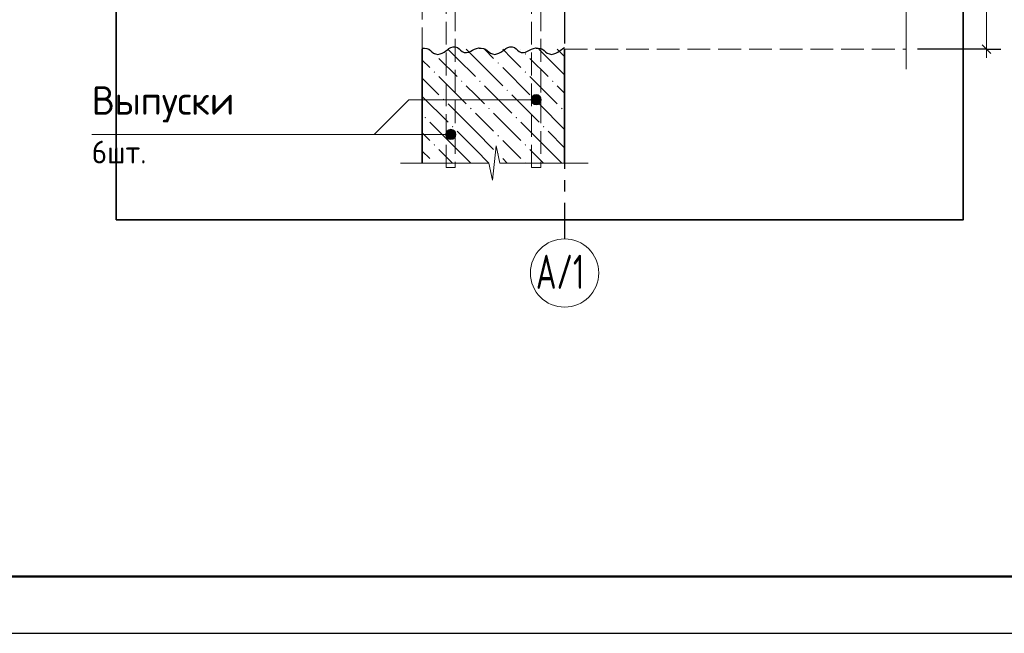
# Model space of a CAD drawing. Header units: millimetres. Extents: x 0 to 42000, y 0 to 29700.
# Tile 4 of 21: x 12671 to 21321, y 0 to 5391. Entities that reach past the tile are written whole.
import ezdxf

# ---------------------------------------------------------------- set-up
doc = ezdxf.new("R2010")
doc.units = ezdxf.units.MM
doc.linetypes.add('______2', pattern=[270, 200, -70])
doc.linetypes.add('______5', pattern=[1100, 800, -100, 100, -100])
for name, color, linetype, lineweight in [('Standard', 7, 'Continuous', 25), ('Выпуски арматуры Г-обр.', 52, 'Continuous', 25), ('ЖБ Перекрытие верхний уровень', 7, 'Continuous', 18), ('ЖБ Стена верхний уровень', 7, '______2', 13), ('Оси', 7, '______5', 13), ('Позиционная метка диаметр_ шаг', 7, 'Continuous', 13), ('Позиционная метка линия выноска', 7, 'Continuous', 13), ('Примечания', 7, 'Continuous', 13)]:
    doc.layers.add(name, color=color, linetype=linetype, lineweight=lineweight)
doc.styles.add('ISOCPEUR', font='txt')

msp = doc.modelspace()

# ---------------------------------------------------------------- hatches: boundary and pattern name
at = {"layer": 'ЖБ Стена верхний уровень', "linetype": 'Continuous', "lineweight": 18, "transparency": 33554687}
for points in [[(16307.5, 5090.8), (16314, 5097.3), (16320.5, 5090.8), (16314, 5084.3)], [(16867.5, 5010.8), (16874, 5017.3), (16880.5, 5010.8), (16874, 5004.3)], [(17107.5, 5090.8), (17114, 5097.3), (17120.5, 5090.8), (17114, 5084.3)], [(16307.5, 4930.8), (16314, 4937.3), (16320.5, 4930.8), (16314, 4924.3)], [(17107.5, 4930.8), (17114, 4937.3), (17120.5, 4930.8), (17114, 4924.3)], [(16547.5, 4850.8), (16554, 4857.3), (16560.5, 4850.8), (16554, 4844.3)], [(16707.5, 4850.8), (16714, 4857.3), (16720.5, 4850.8), (16714, 4844.3)], [(17347.5, 4850.8), (17354, 4857.3), (17360.5, 4850.8), (17354, 4844.3)], [(16947.5, 4770.8), (16954, 4777.3), (16960.5, 4770.8), (16954, 4764.3)], [(16387.5, 4690.8), (16394, 4697.3), (16400.5, 4690.8), (16394, 4684.3)], [(17187.5, 4690.8), (17194, 4697.3), (17200.5, 4690.8), (17194, 4684.3)], [(16627.5, 4610.8), (16634, 4617.3), (16640.5, 4610.8), (16634, 4604.3)], [(16787.5, 4610.8), (16794, 4617.3), (16800.5, 4610.8), (16794, 4604.3)], [(17427.5, 4610.8), (17434, 4617.3), (17440.5, 4610.8), (17434, 4604.3)], [(16227.5, 4530.8), (16234, 4537.3), (16240.5, 4530.8), (16234, 4524.3)], [(17027.5, 4530.8), (17034, 4537.3), (17040.5, 4530.8), (17034, 4524.3)], [(16467.5, 4450.8), (16474, 4457.3), (16480.5, 4450.8), (16474, 4444.3)], [(17267.5, 4450.8), (17274, 4457.3), (17280.5, 4450.8), (17274, 4444.3)], [(16867.5, 4370.8), (16874, 4377.3), (16880.5, 4370.8), (16874, 4364.3)], [(16307.5, 4290.8), (16314, 4297.3), (16320.5, 4290.8), (16314, 4284.3)], [(17107.5, 4290.8), (17114, 4297.3), (17120.5, 4290.8), (17114, 4284.3)], [(16867.5, 4210.8), (16874, 4217.3), (16880.5, 4210.8), (16874, 4204.3)], [(16308.5, 4131.8), (16314, 4137.3), (16319.5, 4131.8)], [(17108.5, 4131.8), (17114, 4137.3), (17119.5, 4131.8)]]:
    msp.add_hatch(color=7, dxfattribs=at).paths.add_polyline_path(points, flags=16)
at = {"layer": 'Позиционная метка линия выноска', "linetype": 'Continuous', "lineweight": 13, "transparency": 33554687}
for points in [[(17169.3, 4666), (17169.3, 4711), (17163, 4688.5)], [(17185.5, 4649.8), (17185.5, 4727.2), (17169.3, 4711)], [(17185.5, 4649.8), (17169.3, 4711), (17169.3, 4666)], [(17208, 4643.5), (17208, 4733.5), (17185.5, 4727.2)], [(17208, 4643.5), (17185.5, 4727.2), (17185.5, 4649.8)], [(17230.5, 4649.8), (17230.5, 4727.2), (17208, 4733.5)], [(17230.5, 4649.8), (17208, 4733.5), (17208, 4643.5)], [(17246.7, 4666), (17246.7, 4711), (17230.5, 4727.2)], [(17246.7, 4666), (17230.5, 4727.2), (17230.5, 4649.8)], [(17246.7, 4711), (17246.7, 4666), (17253, 4688.5)], [(16435.5, 4344.4), (16435.5, 4421.8), (16419.3, 4405.6)], [(16458, 4338.1), (16458, 4428.1), (16435.5, 4421.8)], [(16458, 4338.1), (16435.5, 4421.8), (16435.5, 4344.4)], [(16480.5, 4344.4), (16480.5, 4421.8), (16458, 4428.1)], [(16480.5, 4344.4), (16458, 4428.1), (16458, 4338.1)], [(16496.7, 4360.6), (16496.7, 4405.6), (16480.5, 4421.8)], [(16496.7, 4360.6), (16480.5, 4421.8), (16480.5, 4344.4)], [(16419.3, 4360.6), (16419.3, 4405.6), (16413, 4383.1)], [(16435.5, 4344.4), (16419.3, 4405.6), (16419.3, 4360.6)], [(16496.7, 4405.6), (16496.7, 4360.6), (16503, 4383.1)]]:
    msp.add_hatch(color=7, dxfattribs=at).paths.add_polyline_path(points)

# ---------------------------------------------------------------- linework, layer by layer
at = {"layer": 'Standard', "color": 7, "linetype": 'Continuous', "lineweight": 13, "transparency": 33554687}
for p, q in [((21164.3, 6131.8), (21164.3, 5131.8)), ((21164.3, 5131.8), (21164.3, 5056.8))]:
    msp.add_line(p, q, dxfattribs=at)
at = {"layer": 'Standard', "color": 7, "linetype": 'Continuous', "lineweight": -3, "transparency": 33554687}
for q in [(20558, 5131.8), (21039.3, 5131.8), (21289.3, 5131.8)]:
    msp.add_line((21164.3, 5131.8), q, dxfattribs=at)
at = {"layer": 'Standard', "color": 7, "linetype": 'Continuous', "lineweight": 25, "transparency": 33554687}
msp.add_line((21126.8, 5169.3), (21201.8, 5094.3), dxfattribs=at)
msp.add_lwpolyline([(0, 0), (42000, 0), (42000, 29700), (0, 29700), (0, 0)], close=True, dxfattribs=at)
at = {"layer": 'Standard', "color": 7, "linetype": 'Continuous', "lineweight": 50, "transparency": 33554687}
msp.add_lwpolyline([(2000, 29200), (41500, 29200), (41500, 500), (2000, 500), (2000, 29200)], close=True, dxfattribs=at)
at = {"layer": 'Standard', "color": 7, "linetype": 'Continuous', "lineweight": 35, "transparency": 33554687}
msp.add_lwpolyline([(23000, 29200), (2000, 29200), (2000, 500), (23000, 500), (23000, 29200)], dxfattribs=at)
at = {"layer": 'Standard', "color": 254, "linetype": 'Continuous', "lineweight": 35, "true_color": 0xc4c4ff, "transparency": 33554687}
msp.add_lwpolyline([(13518, 3631.8), (20958, 3631.8), (20958, 26033.4), (13518, 26033.4), (13518, 3631.8)], dxfattribs=at)
at = {"layer": 'Выпуски арматуры Г-обр.', "color": 7, "linetype": '______2', "lineweight": 13, "transparency": 33554687}
for points in [[(16498, 12781.8), (16498, 4091.8), (16418, 4091.8), (16418, 12781.8), (16498, 12781.8)], [(16498, 12781.8), (16498, 4091.8), (16418, 4091.8), (16418, 12781.8), (16498, 12781.8)], [(16498, 12781.8), (16498, 4091.8), (16418, 4091.8), (16418, 12781.8), (16498, 12781.8)], [(16498, 12781.8), (16498, 4091.8), (16418, 4091.8), (16418, 12781.8), (16498, 12781.8)], [(16498, 12781.8), (16498, 4091.8), (16418, 4091.8), (16418, 12781.8), (16498, 12781.8)], [(16498, 12781.8), (16498, 4091.8), (16418, 4091.8), (16418, 12781.8), (16498, 12781.8)], [(17248, 12781.8), (17248, 4091.8), (17168, 4091.8), (17168, 12781.8), (17248, 12781.8)], [(17248, 12781.8), (17248, 4091.8), (17168, 4091.8), (17168, 12781.8), (17248, 12781.8)], [(17248, 12781.8), (17248, 4091.8), (17168, 4091.8), (17168, 12781.8), (17248, 12781.8)], [(17248, 12781.8), (17248, 4091.8), (17168, 4091.8), (17168, 12781.8), (17248, 12781.8)], [(17248, 12781.8), (17248, 4091.8), (17168, 4091.8), (17168, 12781.8), (17248, 12781.8)], [(17248, 12781.8), (17248, 4091.8), (17168, 4091.8), (17168, 12781.8), (17248, 12781.8)]]:
    msp.add_lwpolyline(points, dxfattribs=at)
at = {"layer": 'ЖБ Перекрытие верхний уровень', "color": 7, "linetype": '______2', "lineweight": 18, "transparency": 33554687}
for p, q in [((16208, 6131.8), (16208, 5131.8)), ((17458, 5131.8), (20458, 5131.8))]:
    msp.add_line(p, q, dxfattribs=at)
at = {"layer": 'ЖБ Стена верхний уровень', "color": 7, "linetype": 'Continuous', "lineweight": 35, "transparency": 33554687}
for p, q in [((16208, 5131.8), (16208, 4131.8)), ((17458, 4131.8), (17458, 5131.8))]:
    msp.add_line(p, q, dxfattribs=at)
at = {"layer": 'ЖБ Стена верхний уровень', "color": 9, "linetype": 'Continuous', "lineweight": 18, "true_color": 0xc7c7c7, "transparency": 33554687}
for p, q in [((16273, 5131.8), (16274, 5130.8)), ((16514, 5050.8), (16433, 5131.8)), ((16593, 5131.8), (16674, 5050.8)), ((16753, 5131.8), (16834, 5050.8)), ((16994, 5050.8), (16914, 5130.8)), ((17073, 5131.8), (17074, 5130.8)), ((17314, 5050.8), (17233, 5131.8)), ((17393, 5131.8), (17458, 5066.8)), ((16274, 4970.8), (16208, 5036.8)), ((16354, 5050.8), (16514, 4890.8)), ((16514, 5050.8), (16674, 4890.8)), ((16674, 5050.8), (16914, 4810.8)), ((17074, 4970.8), (16994, 5050.8)), ((17154, 5050.8), (17314, 4890.8)), ((17314, 5050.8), (17458, 4906.8)), ((16914, 4970.8), (17154, 4730.8)), ((16208, 4876.8), (16354, 4730.8)), ((16354, 4890.8), (16594, 4650.8)), ((17154, 4890.8), (17394, 4650.8)), ((16674, 4730.8), (16594, 4810.8)), ((16754, 4810.8), (16994, 4570.8)), ((17458, 4746.8), (17394, 4810.8)), ((16208, 4716.8), (16434, 4490.8)), ((16754, 4650.8), (16674, 4730.8)), ((16994, 4730.8), (17234, 4490.8)), ((16674, 4410.8), (16434, 4650.8)), ((17458, 4426.8), (17234, 4650.8)), ((16674, 4570.8), (16834, 4410.8)), ((16834, 4570.8), (17074, 4330.8)), ((16514, 4250.8), (16274, 4490.8)), ((17314, 4250.8), (17074, 4490.8)), ((16208, 4396.8), (16274, 4330.8)), ((16514, 4410.8), (16674, 4250.8)), ((16674, 4410.8), (16834, 4250.8)), ((16994, 4250.8), (16914, 4330.8)), ((17314, 4410.8), (17458, 4266.8)), ((16354, 4250.8), (16473, 4131.8)), ((16514, 4250.8), (16633, 4131.8)), ((16674, 4250.8), (16793, 4131.8)), ((17074, 4170.8), (16994, 4250.8)), ((17154, 4250.8), (17273, 4131.8)), ((17314, 4250.8), (17433, 4131.8)), ((16274, 4170.8), (16208, 4236.8)), ((16914, 4170.8), (16953, 4131.8))]:
    msp.add_line(p, q, dxfattribs=at)
at = {"layer": 'Оси', "color": 8, "linetype": '______5', "lineweight": -3, "transparency": 33554687}
msp.add_line((17458, 7081.8), (17458, 3465.7), dxfattribs=at)
at = {"layer": 'Оси', "color": 7, "linetype": 'Continuous', "lineweight": 13, "transparency": 33554687}
msp.add_circle((17458, 3165.7), 300, dxfattribs=at)
at = {"layer": 'Позиционная метка линия выноска', "color": 7, "linetype": 'Continuous', "lineweight": 13, "transparency": 33554687}
for p, q in [((17163, 4688.5), (17163, 4688.5)), ((17208, 4733.5), (17208, 4733.5)), ((17253, 4688.5), (17253, 4688.5)), ((17208, 4643.5), (17208, 4643.5)), ((16458, 4428.1), (16458, 4428.1)), ((16413, 4383.1), (16413, 4383.1)), ((16458, 4338.1), (16458, 4338.1)), ((16503, 4383.1), (16503, 4383.1))]:
    msp.add_line(p, q, dxfattribs=at)
for points in [[(17208, 4688.5), (16089.2, 4688.5), (15783.9, 4383.1)], [(16458, 4383.1), (16072.1, 4383.1), (13304.6, 4383.1)]]:
    msp.add_lwpolyline(points, dxfattribs=at)
for centre in [(17208, 4688.5), (16458, 4383.1)]:
    msp.add_circle(centre, 45, dxfattribs=at)
at = {"layer": 'Примечания', "color": 7, "linetype": 'Continuous', "lineweight": 13, "transparency": 33554687}
for p, q in [((20458, 5591.3), (20458, 4956.8)), ((20458, 4956.8), (20458, 4956.8)), ((16824.1, 3981.8), (16857.1, 4281.8)), ((16857.1, 4281.8), (16890.1, 4131.8)), ((16015.6, 4131.8), (16791.1, 4131.8)), ((16791.1, 4131.8), (16824.1, 3981.8)), ((16890.1, 4131.8), (17665.6, 4131.8)), ((17665.6, 4131.8), (17665.6, 4131.8))]:
    msp.add_line(p, q, dxfattribs=at)
at = {"layer": 'Примечания', "color": 7, "linetype": 'Continuous', "lineweight": 25, "transparency": 33554687}
for points in [[(16208, 5140.5), (16226.5, 5140.8), (16246.5, 5137.9), (16264.5, 5131.3), (16279, 5120.4), (16291.5, 5107.4), (16306, 5096.5), (16324.5, 5089.9), (16344, 5086.1), (16363.5, 5090.4), (16381.5, 5097.4), (16399, 5105.5), (16414, 5116.2), (16428, 5127.7), (16442, 5139.1), (16459, 5148.1), (16478, 5152.9), (16498, 5152.2), (16517.5, 5146.9), (16532, 5136.2), (16545, 5123.7), (16559, 5112.3), (16576, 5103.8), (16596, 5101.9), (16615.5, 5106.7), (16633, 5114.3), (16650, 5122.8), (16667.5, 5131), (16684.5, 5139.1), (16704, 5142.9), (16708, 5143.3)], [(16708, 5140.5), (16726.5, 5140.8), (16746.5, 5137.9), (16764.5, 5131.3), (16779, 5120.4), (16791.5, 5107.4), (16806, 5096.5), (16824.5, 5089.9), (16844, 5086.1), (16863.5, 5090.4), (16881.5, 5097.4), (16899, 5105.5), (16914, 5116.2), (16928, 5127.7), (16942, 5139.1), (16959, 5148.1), (16978, 5152.9), (16998, 5152.2), (17017.5, 5146.9), (17032, 5136.2), (17045, 5123.7), (17059, 5112.3), (17076, 5103.8), (17096, 5101.9), (17115.5, 5106.7), (17133, 5114.3), (17150, 5122.8), (17167.5, 5131), (17184.5, 5139.1), (17204, 5142.9), (17208, 5143.3)], [(17208, 5140.5), (17226.5, 5140.8), (17246.5, 5137.9), (17264.5, 5131.3), (17279, 5120.4), (17291.5, 5107.4), (17306, 5096.5), (17324.5, 5089.9), (17344, 5086.1), (17363.5, 5090.4), (17381.5, 5097.4), (17399, 5105.5), (17414, 5116.2), (17428, 5127.7), (17442, 5139.1), (17458, 5147.6)]]:
    msp.add_lwpolyline(points, dxfattribs=at)

# ---------------------------------------------------------------- texts
at = {"layer": 'Оси', "color": 7, "linetype": 'Continuous', "lineweight": 25, "transparency": 33554687, "insert": (17206, 3025.7), "char_height": 300, "width": 604.585, "attachment_point": 7, "style": 'ISOCPEUR'}
msp.add_mtext('\\W0.67;А/1', dxfattribs=at)
at = {"layer": 'Позиционная метка диаметр_ шаг', "color": 7, "linetype": 'Continuous', "lineweight": 25, "transparency": 33554687, "attachment_point": 7, "style": 'ISOCPEUR'}
for s, insert, char_height, width in [('\\W0.96;Выпуски', (13304.6, 4488.2), 250, 1369.43), ('\\W0.93;6шт.', (13304.6, 4128.2), 200, 653.031)]:
    msp.add_mtext(s, dxfattribs=dict(at, insert=insert, char_height=char_height, width=width))

doc.saveas('drawing.dxf')
